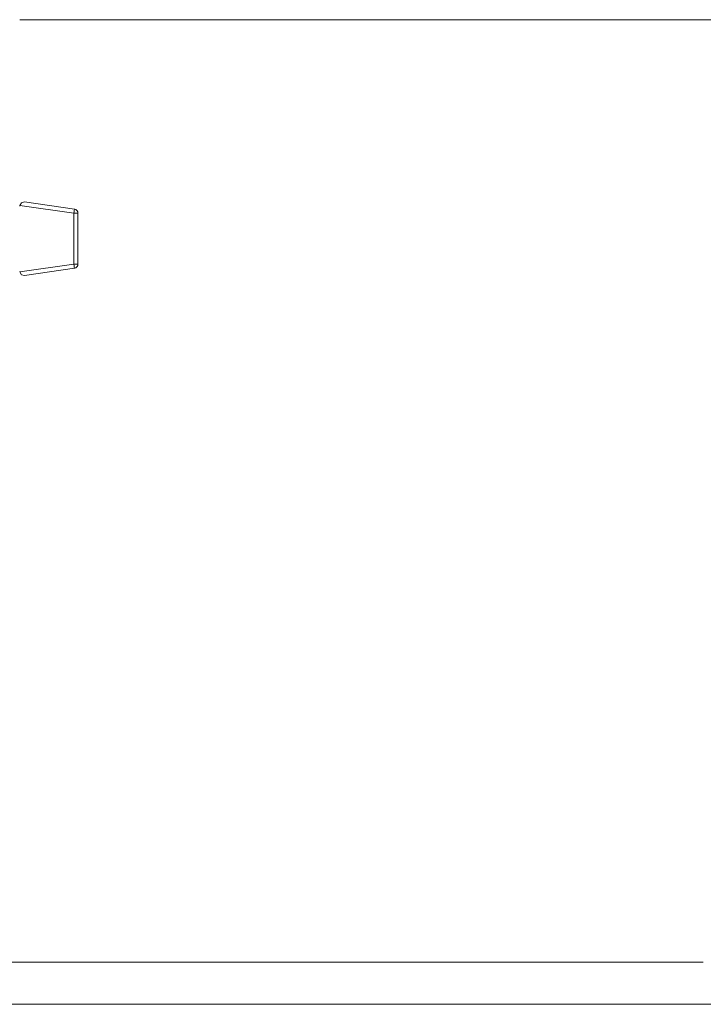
# Model space of a CAD drawing. Header units: millimetres. Extents: x 53056 to 116131, y -669674 to -625124.
# Tile 154 of 256: x 70439 to 70849, y -641031 to -640440. Entities that reach past the tile are written whole.
import ezdxf

# ---------------------------------------------------------------- set-up
doc = ezdxf.new("R2010")
doc.units = ezdxf.units.MM
doc.header["$MEASUREMENT"] = 0
doc.linetypes.add('DGN Style 1', pattern=[536.199087, 0.892178, -535.306909])
for name, color, linetype, lineweight in [('Side Cradle Stbd', 7, 'Continuous', 0), ('Side Cradle Tower Platform', 7, 'Continuous', 0), ('Tank and Accumulators', 7, 'Continuous', 0)]:
    doc.layers.add(name, color=color, linetype=linetype, lineweight=lineweight)

# ---------------------------------------------------------------- blocks, each defined once
blk = doc.blocks.new('*U55')
at = {"layer": 'Side Cradle Stbd', "color": 7, "linetype": 'Continuous', "lineweight": 0}
blk.add_line((-13744.64, 6393.67), (-14236.14, 6393.67), dxfattribs=at)
at = {"layer": 'Side Cradle Tower Platform', "color": 7, "linetype": 'Continuous', "lineweight": 0}
for p, q in [((-14155.11, 6959.61), (-11524.64, 6959.61)), ((-17585.57, 6368.36), (-11524.64, 6368.36))]:
    blk.add_line(p, q, dxfattribs=at)
at = {"layer": 'Tank and Accumulators', "color": 7, "linetype": 'Continuous', "lineweight": 0, "flags": 128}
for points in [[(-14152.25, 6806.02), (-14122.25, 6810.31), (-14122.03, 6810.35), (-14121.41, 6810.59), (-14120.98, 6810.92), (-14120.72, 6811.14), (-14120.57, 6811.38), (-14120.26, 6811.91), (-14120.12, 6812.5), (-14120.11, 6812.78), (-14120.11, 6843.44), (-14120.12, 6843.73), (-14120.26, 6844.32), (-14120.57, 6844.84), (-14120.72, 6845.08), (-14120.98, 6845.31), (-14121.41, 6845.64), (-14122.03, 6845.88), (-14122.25, 6845.92), (-14152.25, 6850.21), (-14154.11, 6849.73), (-14155.08, 6848.08), (-14155.09, 6847.97), (-14155.1, 6847.85), (-14155.11, 6847.73)], [(-14155.08, 6848.08), (-14122.61, 6843.44), (-14122.47, 6844.39), (-14122.36, 6845.19), (-14122.28, 6845.73), (-14122.25, 6845.92), (-14122.25, 6845.92)], [(-14120.11, 6843.44), (-14120.11, 6843.44), (-14120.3, 6843.44), (-14120.84, 6843.44), (-14121.65, 6843.44), (-14122.61, 6843.44), (-14122.61, 6812.78), (-14155.08, 6808.14)], [(-14122.25, 6810.31), (-14122.28, 6810.49), (-14122.36, 6811.03), (-14122.47, 6811.83), (-14122.61, 6812.78), (-14121.65, 6812.78), (-14120.84, 6812.78), (-14120.3, 6812.78), (-14120.11, 6812.78), (-14120.11, 6812.78)], [(-14155.11, 6808.49), (-14155.1, 6808.38), (-14155.09, 6808.26), (-14155.08, 6808.14), (-14154.11, 6806.5), (-14152.25, 6806.02)]]:
    blk.add_lwpolyline(points, dxfattribs=at)

msp = doc.modelspace()

# ---------------------------------------------------------------- block references
at = {"color": 7, "linetype": 'DGN Style 1', "lineweight": 0}
msp.add_blockref('*U55', (84593.95, -647399.35), dxfattribs=at)

doc.saveas('drawing.dxf')
